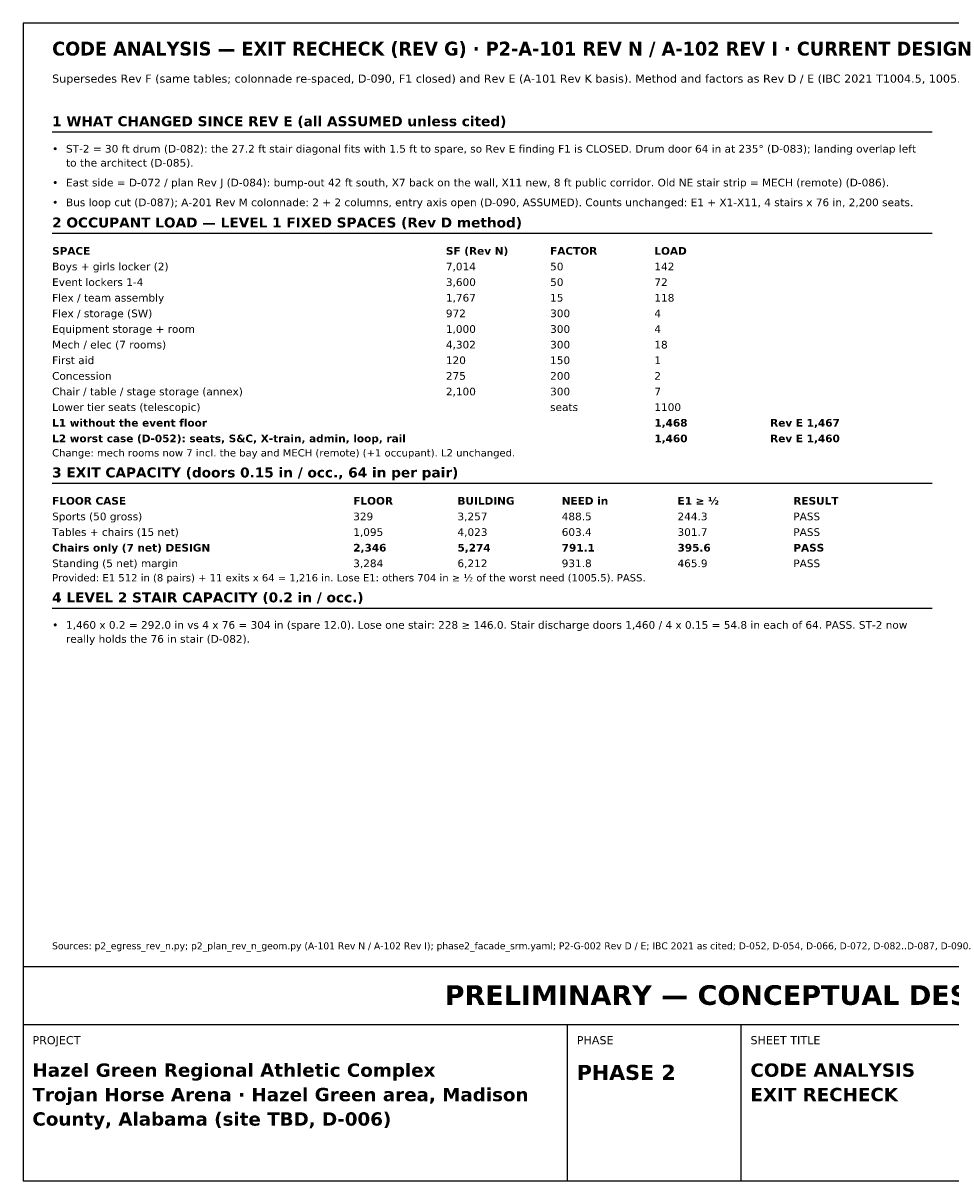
# Model space of a CAD drawing. Header units: inches. Extents: x 0.5 to 16.5, y 0.5 to 10.5.
# Tile 1 of 2: x 0.5 to 8.5, y 0.5 to 10.5. Entities that reach past the tile are written whole.
import ezdxf
from ezdxf.enums import TextEntityAlignment as Align

# ---------------------------------------------------------------- set-up
doc = ezdxf.new("R2010")
doc.units = ezdxf.units.IN
doc.header["$MEASUREMENT"] = 0
doc.layers.add('A-ANNO-TEXT', color=7, linetype='Continuous')
doc.layers.add('G-ANNO-TTLB', color=7, linetype='Continuous')
doc.styles.add('KS-BOLD', font='DejaVuSans-Bold.ttf')
doc.styles.add('KS-REG', font='DejaVuSans.ttf')

msp = doc.modelspace()

# ---------------------------------------------------------------- linework, layer by layer
at = {"layer": 'A-ANNO-TEXT'}
for p, q in [((0.75, 9.56), (8.35, 9.56)), ((0.75, 8.685), (8.35, 8.685)), ((0.75, 6.526), (8.35, 6.526)), ((0.75, 5.447), (8.35, 5.447))]:
    msp.add_line(p, q, dxfattribs=at)
at = {"layer": 'G-ANNO-TTLB'}
for p, q in [((0.5, 1.85), (16.5, 1.85)), ((5.2, 0.5), (5.2, 1.85)), ((6.7, 0.5), (6.7, 1.85))]:
    msp.add_line(p, q, dxfattribs=at)
for points in [[(0.5, 0.5), (16.5, 0.5), (16.5, 10.5), (0.5, 10.5)], [(0.5, 1.85), (16.5, 1.85), (16.5, 2.35), (0.5, 2.35)]]:
    msp.add_lwpolyline(points, close=True, dxfattribs=at)

# ---------------------------------------------------------------- texts
at = {"layer": 'A-ANNO-TEXT'}
for s, height, style, p in [('CODE ANALYSIS — EXIT RECHECK (REV G) · P2-A-101 REV N / A-102 REV I · CURRENT DESIGN', 0.12, 'KS-BOLD', (0.75, 10.22)), ('Supersedes Rev F (same tables; colonnade re-spaced, D-090, F1 closed) and Rev E (A-101 Rev K basis). Method and factors as Rev D / E (IBC 2021 T1004.5, 1005.3, 1005.5, 1030.2, T1017.2, T1006.2.1, 1007.1.1). Not a code review: architect + AHJ confirm (D-008).', 0.07, 'KS-REG', (0.75, 9.986)), ('1 WHAT CHANGED SINCE REV E (all ASSUMED unless cited)', 0.086, 'KS-BOLD', (0.75, 9.61)), ('•', 0.066, 'KS-REG', (0.75, 9.382)), ('ST-2 = 30 ft drum (D-082): the 27.2 ft stair diagonal fits with 1.5 ft to spare, so Rev E finding F1 is CLOSED. Drum door 64 in at 235° (D-083); landing overlap left', 0.066, 'KS-REG', (0.87, 9.382)), ('to the architect (D-085).', 0.066, 'KS-REG', (0.87, 9.261)), ('•', 0.066, 'KS-REG', (0.75, 9.09)), ('East side = D-072 / plan Rev J (D-084): bump-out 42 ft south, X7 back on the wall, X11 new, 8 ft public corridor. Old NE stair strip = MECH (remote) (D-086).', 0.066, 'KS-REG', (0.87, 9.09)), ('•', 0.066, 'KS-REG', (0.75, 8.919)), ('Bus loop cut (D-087); A-201 Rev M colonnade: 2 + 2 columns, entry axis open (D-090, ASSUMED). Counts unchanged: E1 + X1-X11, 4 stairs x 76 in, 2,200 seats.', 0.066, 'KS-REG', (0.87, 8.919)), ('2 OCCUPANT LOAD — LEVEL 1 FIXED SPACES (Rev D method)', 0.086, 'KS-BOLD', (0.75, 8.735)), ('SPACE', 0.066, 'KS-BOLD', (0.75, 8.5)), ('SF (Rev N)', 0.066, 'KS-BOLD', (4.15, 8.5)), ('FACTOR', 0.066, 'KS-BOLD', (5.05, 8.5)), ('LOAD', 0.066, 'KS-BOLD', (5.95, 8.5)), ('Boys + girls locker (2)', 0.066, 'KS-REG', (0.75, 8.365)), ('7,014', 0.066, 'KS-REG', (4.15, 8.365)), ('50', 0.066, 'KS-REG', (5.05, 8.365)), ('142', 0.066, 'KS-REG', (5.95, 8.365)), ('Event lockers 1-4', 0.066, 'KS-REG', (0.75, 8.23)), ('3,600', 0.066, 'KS-REG', (4.15, 8.23)), ('50', 0.066, 'KS-REG', (5.05, 8.23)), ('72', 0.066, 'KS-REG', (5.95, 8.23)), ('Flex / team assembly', 0.066, 'KS-REG', (0.75, 8.095)), ('1,767', 0.066, 'KS-REG', (4.15, 8.095)), ('15', 0.066, 'KS-REG', (5.05, 8.095)), ('118', 0.066, 'KS-REG', (5.95, 8.095)), ('Flex / storage (SW)', 0.066, 'KS-REG', (0.75, 7.96)), ('972', 0.066, 'KS-REG', (4.15, 7.96)), ('300', 0.066, 'KS-REG', (5.05, 7.96)), ('4', 0.066, 'KS-REG', (5.95, 7.96)), ('Equipment storage + room', 0.066, 'KS-REG', (0.75, 7.825)), ('1,000', 0.066, 'KS-REG', (4.15, 7.825)), ('300', 0.066, 'KS-REG', (5.05, 7.825)), ('4', 0.066, 'KS-REG', (5.95, 7.825)), ('Mech / elec (7 rooms)', 0.066, 'KS-REG', (0.75, 7.69)), ('4,302', 0.066, 'KS-REG', (4.15, 7.69)), ('300', 0.066, 'KS-REG', (5.05, 7.69)), ('18', 0.066, 'KS-REG', (5.95, 7.69)), ('First aid', 0.066, 'KS-REG', (0.75, 7.555)), ('120', 0.066, 'KS-REG', (4.15, 7.555)), ('150', 0.066, 'KS-REG', (5.05, 7.555)), ('1', 0.066, 'KS-REG', (5.95, 7.555)), ('Concession', 0.066, 'KS-REG', (0.75, 7.42)), ('275', 0.066, 'KS-REG', (4.15, 7.42)), ('200', 0.066, 'KS-REG', (5.05, 7.42)), ('2', 0.066, 'KS-REG', (5.95, 7.42)), ('Chair / table / stage storage (annex)', 0.066, 'KS-REG', (0.75, 7.285)), ('2,100', 0.066, 'KS-REG', (4.15, 7.285)), ('300', 0.066, 'KS-REG', (5.05, 7.285)), ('7', 0.066, 'KS-REG', (5.95, 7.285)), ('Lower tier seats (telescopic)', 0.066, 'KS-REG', (0.75, 7.15)), ('seats', 0.066, 'KS-REG', (5.05, 7.15)), ('1100', 0.066, 'KS-REG', (5.95, 7.15)), ('L1 without the event floor', 0.066, 'KS-BOLD', (0.75, 7.015)), ('1,468', 0.066, 'KS-BOLD', (5.95, 7.015)), ('Rev E 1,467', 0.066, 'KS-BOLD', (6.95, 7.015)), ('L2 worst case (D-052): seats, S&C, X-train, admin, loop, rail', 0.066, 'KS-BOLD', (0.75, 6.88)), ('1,460', 0.066, 'KS-BOLD', (5.95, 6.88)), ('Rev E 1,460', 0.066, 'KS-BOLD', (6.95, 6.88)), ('Change: mech rooms now 7 incl. the bay and MECH (remote) (+1 occupant). L2 unchanged.', 0.063, 'KS-REG', (0.75, 6.757)), ('3 EXIT CAPACITY (doors 0.15 in / occ., 64 in per pair)', 0.086, 'KS-BOLD', (0.75, 6.576)), ('FLOOR CASE', 0.066, 'KS-BOLD', (0.75, 6.341)), ('FLOOR', 0.066, 'KS-BOLD', (3.35, 6.341)), ('BUILDING', 0.066, 'KS-BOLD', (4.25, 6.341)), ('NEED in', 0.066, 'KS-BOLD', (5.15, 6.341)), ('E1 ≥ ½', 0.066, 'KS-BOLD', (6.15, 6.341)), ('RESULT', 0.066, 'KS-BOLD', (7.15, 6.341)), ('Sports (50 gross)', 0.066, 'KS-REG', (0.75, 6.206)), ('329', 0.066, 'KS-REG', (3.35, 6.206)), ('3,257', 0.066, 'KS-REG', (4.25, 6.206)), ('488.5', 0.066, 'KS-REG', (5.15, 6.206)), ('244.3', 0.066, 'KS-REG', (6.15, 6.206)), ('PASS', 0.066, 'KS-REG', (7.15, 6.206)), ('Tables + chairs (15 net)', 0.066, 'KS-REG', (0.75, 6.071)), ('1,095', 0.066, 'KS-REG', (3.35, 6.071)), ('4,023', 0.066, 'KS-REG', (4.25, 6.071)), ('603.4', 0.066, 'KS-REG', (5.15, 6.071)), ('301.7', 0.066, 'KS-REG', (6.15, 6.071)), ('PASS', 0.066, 'KS-REG', (7.15, 6.071)), ('Chairs only (7 net) DESIGN', 0.066, 'KS-BOLD', (0.75, 5.936)), ('2,346', 0.066, 'KS-BOLD', (3.35, 5.936)), ('5,274', 0.066, 'KS-BOLD', (4.25, 5.936)), ('791.1', 0.066, 'KS-BOLD', (5.15, 5.936)), ('395.6', 0.066, 'KS-BOLD', (6.15, 5.936)), ('PASS', 0.066, 'KS-BOLD', (7.15, 5.936)), ('Standing (5 net) margin', 0.066, 'KS-REG', (0.75, 5.801)), ('3,284', 0.066, 'KS-REG', (3.35, 5.801)), ('6,212', 0.066, 'KS-REG', (4.25, 5.801)), ('931.8', 0.066, 'KS-REG', (5.15, 5.801)), ('465.9', 0.066, 'KS-REG', (6.15, 5.801)), ('PASS', 0.066, 'KS-REG', (7.15, 5.801)), ('Provided: E1 512 in (8 pairs) + 11 exits x 64 = 1,216 in. Lose E1: others 704 in ≥ ½ of the worst need (1005.5). PASS.', 0.063, 'KS-REG', (0.75, 5.678)), ('4 LEVEL 2 STAIR CAPACITY (0.2 in / occ.)', 0.086, 'KS-BOLD', (0.75, 5.497)), ('•', 0.066, 'KS-REG', (0.75, 5.269)), ('1,460 x 0.2 = 292.0 in vs 4 x 76 = 304 in (spare 12.0). Lose one stair: 228 ≥ 146.0. Stair discharge doors 1,460 / 4 x 0.15 = 54.8 in each of 64. PASS. ST-2 now', 0.066, 'KS-REG', (0.87, 5.269)), ('really holds the 76 in stair (D-082).', 0.066, 'KS-REG', (0.87, 5.148)), ('Sources: p2_egress_rev_n.py; p2_plan_rev_n_geom.py (A-101 Rev N / A-102 Rev I); phase2_facade_srm.yaml; P2-G-002 Rev D / E; IBC 2021 as cited; D-052, D-054, D-066, D-072, D-082..D-087, D-090.', 0.06, 'KS-REG', (0.75, 2.5))]:
    msp.add_text(s, height=height, dxfattribs=dict(at, style=style)).set_placement(p)
at = {"layer": 'G-ANNO-TTLB', "style": 'KS-BOLD'}
msp.add_text('PRELIMINARY — CONCEPTUAL DESIGN — NOT FOR CONSTRUCTION', height=0.17, dxfattribs=at).set_placement((8.5, 2.02), align=Align.CENTER)
at = {"layer": 'G-ANNO-TTLB'}
for s, height, style, p in [('PROJECT', 0.07, 'KS-REG', (0.58, 1.68)), ('PHASE', 0.07, 'KS-REG', (5.28, 1.68)), ('SHEET TITLE', 0.07, 'KS-REG', (6.78, 1.68)), ('Hazel Green Regional Athletic Complex', 0.115, 'KS-BOLD', (0.58, 1.399)), ('PHASE 2', 0.13, 'KS-BOLD', (5.28, 1.372)), ('CODE ANALYSIS', 0.115, 'KS-BOLD', (6.78, 1.399)), ('Trojan Horse Arena · Hazel Green area, Madison', 0.115, 'KS-BOLD', (0.58, 1.188)), ('EXIT RECHECK', 0.115, 'KS-BOLD', (6.78, 1.188)), ('County, Alabama (site TBD, D-006)', 0.115, 'KS-BOLD', (0.58, 0.977))]:
    msp.add_text(s, height=height, dxfattribs=dict(at, style=style)).set_placement(p)

doc.saveas('drawing.dxf')
